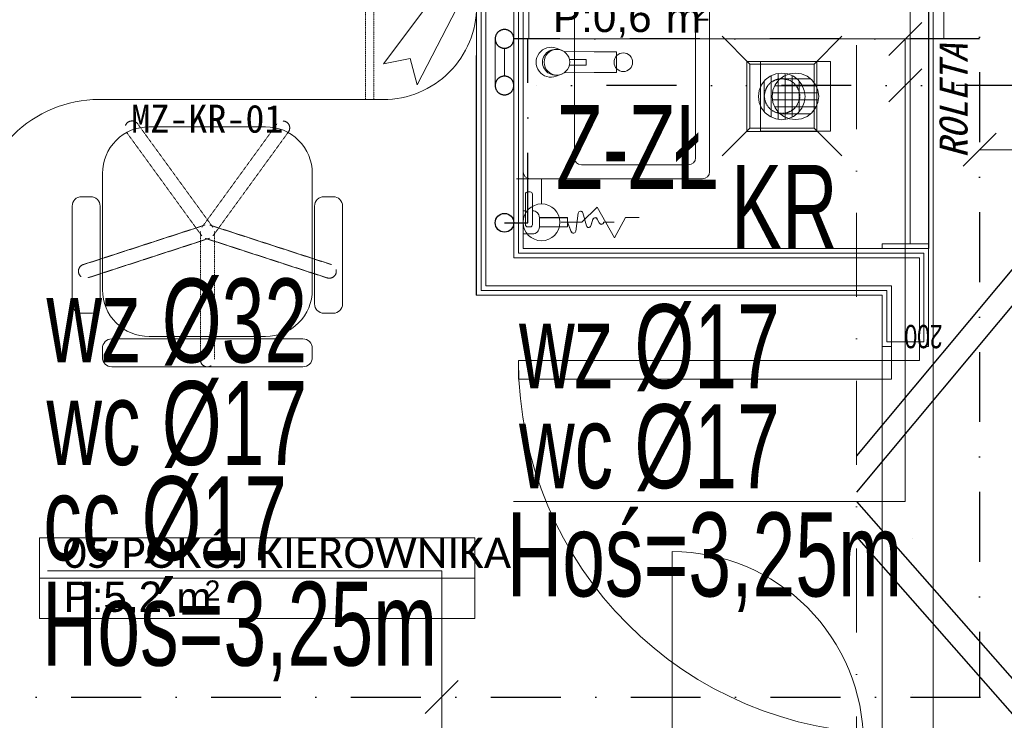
# Model space of a CAD drawing. Header units: centimetres. Extents: x -9388 to 91680, y -1419244 to 50347.
# Tile 69 of 183: x 40179 to 42291, y -709911 to -708408. Entities that reach past the tile are written whole.
import ezdxf
from ezdxf.enums import TextEntityAlignment as Align

# ---------------------------------------------------------------- set-up
doc = ezdxf.new("R2010")
doc.units = ezdxf.units.CM
for name, pattern in [('DGN Style 2', [53.396408, 32.037845, -21.358563]), ('DIVIDE2', [0.625, 0.25, -0.125, 0, -0.125, 0, -0.125]), ('HIDDEN2', [0.1875, 0.125, -0.0625]), ('KOPISTO BUDYNEK C 09.10.12-PW_WODA$0$DASHDOT', [1, 0.5, -0.25, 0, -0.25]), ('KOPISTO BUDYNEK C 09.10.12-PW_WODA$0$DIVIDE', [1.25, 0.5, -0.25, 0, -0.25, 0, -0.25]), ('Kropki i Kreski', [360, 180, -90, 0, -90])]:
    doc.linetypes.add(name, pattern=pattern)
for name, color, linetype in [('! Strefy Powierzchnie', 7, 'Continuous'), ('Drzwi ArchiCAD', 7, 'Continuous'), ('Osie', 7, 'Continuous'), ('Wnętrze - umeblowanie', 7, 'Continuous'), ('Ściany wewnętrzne', 7, 'Continuous')]:
    doc.layers.add(name, color=color, linetype=linetype)
for name, color, linetype, lineweight, true_color in [('! słupy stalowe_Nr_pióra__232', 7, 'Continuous', 13, 0x24a2ff), ('Q_Działka wody ciepłej', 6, 'KOPISTO BUDYNEK C 09.10.12-PW_WODA$0$DIVIDE', 30, 0xff00ff), ('Q_Działka wody zimnej', 4, 'KOPISTO BUDYNEK C 09.10.12-PW_WODA$0$DASHDOT', 30, 0x00ffff), ('Q_ks', 7, 'DIVIDE2', 30, 0x997301)]:
    doc.layers.add(name, color=color, linetype=linetype, lineweight=lineweight, true_color=true_color)
for name, color, linetype, lineweight in [('Drzwi ArchiCAD_Nr_pióra__1', 7, 'Continuous', 13), ('Drzwi ArchiCAD_Nr_pióra__23', 7, 'Continuous', 15), ('Drzwi ArchiCAD_Nr_pióra__3', 7, 'Continuous', 13), ('Drzwi ArchiCAD_Nr_pióra__41', 7, 'Continuous', 15), ('Metryczki pomieszczeń ArchiCADa_Nr_pióra__6', 7, 'Continuous', 13), ('Osie_Nr_pióra__1', 7, 'Continuous', 13), ('Osie_Nr_pióra__4', 7, 'Continuous', 13), ('Q_opisy_średnice_woda', 3, 'Continuous', 9), ('Q_podkład', 8, 'Continuous', 9), ('Q_strzałki', 3, 'Continuous', 13), ('Q_w_armatura', 71, 'Continuous', 13), ('Q_w_opis_urządzenia', 83, 'Continuous', 13), ('Q_wys prowadzenia instalacji', 6, 'Continuous', 13), ('Strefy_Nr_pióra__101', 7, 'Continuous', 5), ('Strefy_Nr_pióra__7', 7, 'Continuous', 13), ('Wnętrze - umeblowanie_Nr_pióra__1', 7, 'Continuous', 13), ('Wnętrze - umeblowanie_Nr_pióra__101', 7, 'Continuous', 5), ('Wnętrze - umeblowanie_Nr_pióra__6', 7, 'Continuous', 13), ('Ściany wewnętrzne_Nr_pióra__1', 7, 'Continuous', 13), ('Ściany wewnętrzne_Nr_pióra__41', 7, 'Continuous', 15)]:
    doc.layers.add(name, color=color, linetype=linetype, lineweight=lineweight)
doc.layers.add('Q_uwagi', color=7, linetype='Continuous', lineweight=30, true_color=0xff0101, plot=False)
doc.styles.add('Arial Narrow_____', font='ARIALN.TTF', dxfattribs={"width": 0.8})
doc.styles.add('GENERATED_STYLE_1', font='calibri.ttf')
doc.styles.add('GENERATED_STYLE_2', font='arial.ttf')
doc.styles.add('GENERATED_STYLE_3', font='calibri.ttf')
doc.styles.add('GENERATED_STYLE_5', font='msgothic.ttc')

# ---------------------------------------------------------------- blocks, each defined once
blk = doc.blocks.new('POKÓJ KIEROWNIKA_05_5', base_point=(38985.6, -710490.3))
at = {"layer": 'Metryczki pomieszczeń ArchiCADa_Nr_pióra__6', "linetype": 'Continuous'}
for p, q in [((38528, -710396.3), (38545.5, -710311.4)), ((38545.5, -710311.4), (39460.7, -710499.4)), ((38510.6, -710481.2), (38528, -710396.3)), ((39443.2, -710584.3), (38528, -710396.3)), ((38528, -710396.3), (39443.2, -710584.3)), ((39425.8, -710669.2), (38510.6, -710481.2)), ((39460.7, -710499.4), (39443.2, -710584.3)), ((39443.2, -710584.3), (39425.8, -710669.2))]:
    blk.add_line(p, q, dxfattribs=at)
at = {"layer": 'Metryczki pomieszczeń ArchiCADa_Nr_pióra__6'}
for tag, height, style, p in [('ROOM_NAME', 65, 'GENERATED_STYLE_1', (38594.5, -710321.1)), ('ROOM_AREA', 65, 'GENERATED_STYLE_2', (38577, -710413.7)), ('DUMMY_385', 65, 'GENERATED_STYLE_2', (38789.3, -710459)), ('DUMMY_386', 43.3, 'GENERATED_STYLE_2', (38874.2, -710472.3))]:
    blk.add_attdef(tag, text='', height=height, rotation=348.3916, dxfattribs=dict(at, style=style)).set_placement(p, align=Align.TOP_LEFT)
blk = doc.blocks.new('POM. PORZĄDKOWE_06_16', base_point=(40243, -709478.6))
at = {"layer": 'Metryczki pomieszczeń ArchiCADa_Nr_pióra__6', "linetype": 'Continuous'}
for p, q in [((39806.9, -709389), (39824.3, -709304.1)), ((39824.3, -709304.1), (40696.5, -709483.3)), ((39789.5, -709473.9), (39806.9, -709389)), ((40679.1, -709568.2), (39806.9, -709389)), ((39806.9, -709389), (40679.1, -709568.2)), ((40661.7, -709653.1), (39789.5, -709473.9)), ((40696.5, -709483.3), (40679.1, -709568.2)), ((40679.1, -709568.2), (40661.7, -709653.1))]:
    blk.add_line(p, q, dxfattribs=at)
at = {"layer": 'Metryczki pomieszczeń ArchiCADa_Nr_pióra__6'}
for tag, height, style, p in [('ROOM_NAME', 65, 'GENERATED_STYLE_1', (39873.3, -709321.1)), ('ROOM_AREA', 65, 'GENERATED_STYLE_2', (39855.9, -709406.4)), ('DUMMY_385', 65, 'GENERATED_STYLE_2', (40068.1, -709451.7)), ('DUMMY_386', 43.3, 'GENERATED_STYLE_2', (40153, -709465))]:
    blk.add_attdef(tag, text='', height=height, rotation=348.3916, dxfattribs=dict(at, style=style)).set_placement(p, align=Align.TOP_LEFT)
blk = doc.blocks.new('Umywalka 19_2')
at = {"layer": 'Wnętrze - umeblowanie_Nr_pióra__101', "color": 8, "linetype": 'Continuous'}
for p, q in [((-235, 0), (235, 0)), ((-250, -385), (-250, -15)), ((250, -15), (250, -385)), ((-29.9, -71.2), (-25.7, -82.2)), ((25.7, -82.2), (29.9, -71.2)), ((-22.7, -88), (-22, -152.5)), ((-6, -135), (-6, -99.3)), ((6, -135), (6, -99.3)), ((22, -152.5), (22.7, -88)), ((-220, -355), (-220, -125)), ((-205, -110), (205, -110)), ((220, -125), (220, -355)), ((-6, -135), (6, -135)), ((-22, -152.5), (-22, -200)), ((22, -200), (22, -152.5)), ((-22, -200), (22, -200)), ((205, -370), (-205, -370)), ((235, -400), (-235, -400))]:
    blk.add_line(p, q, dxfattribs=at)
for centre, radius in [((0, -72.5), 27.5), ((0, -215), 20)]:
    blk.add_circle(centre, radius, dxfattribs=at)
for centre, radius, start, end in [((-235, -15), 15, 90, 180), ((235, -15), 15, 0, 90), ((0, -59.8), 32, 339.1675, 200.8325), ((0, -69.1), 27.5, 356.3287, 183.6713), ((0, -72.5), 27.5, 200.8325, 214.3749), ((0, -72.5), 27.5, 325.6251, 339.1675), ((-205, -125), 15, 90, 180), ((205, -125), 15, 0, 90), ((-205, -355), 15, 180, 270), ((205, -355), 15, 270, 0), ((-235, -385), 15, 180, 270), ((235, -385), 15, 270, 0)]:
    blk.add_arc(centre, radius, start, end, dxfattribs=at)
blk = doc.blocks.new('Ściana_12', base_point=(40571.7, -709431))
at = {"layer": 'Drzwi ArchiCAD_Nr_pióra__1', "color": 8, "linetype": 'Continuous'}
for p, q in [((40571.8, -709430.7), (40581.6, -709432.7)), ((40581.6, -709432.7), (40591.4, -709434.8)), ((40650.2, -709446.8), (40660, -709448.8)), ((40660, -709448.8), (40669.7, -709450.9)), ((40441, -710067.4), (40450.8, -710069.5)), ((40450.8, -710069.5), (40460.6, -710071.5)), ((40519.4, -710083.5), (40529.2, -710085.6)), ((40529.2, -710085.6), (40539, -710087.6))]:
    blk.add_line(p, q, dxfattribs=at)
at = {"layer": 'Drzwi ArchiCAD_Nr_pióra__23', "color": 8, "linetype": 'Continuous'}
for p, q in [((40571.8, -709430.7), (40569.8, -709440.5)), ((40669.7, -709450.9), (40571.8, -709430.7)), ((40569.8, -709440.5), (40667.7, -709460.7)), ((40667.7, -709460.7), (40669.7, -709450.9)), ((40443, -710057.6), (40441, -710067.4)), ((40441, -710067.4), (40539, -710087.6)), ((40541, -710077.8), (40443, -710057.6)), ((40539, -710087.6), (40541, -710077.8))]:
    blk.add_line(p, q, dxfattribs=at)
at = {"layer": 'Drzwi ArchiCAD_Nr_pióra__3', "color": 8, "linetype": 'Continuous'}
for p, q in [((40628.6, -709452.6), (40501.8, -710069.7)), ((40667.7, -709460.7), (40628.6, -709452.6)), ((40541, -710077.8), (40667.7, -709460.7)), ((40501.8, -710069.7), (40541, -710077.8))]:
    blk.add_line(p, q, dxfattribs=at)
at = {"layer": 'Drzwi ArchiCAD_Nr_pióra__41', "color": 8, "linetype": 'Continuous'}
for p, q in [((40591.4, -709434.8), (40650.2, -709446.8)), ((40460.6, -710071.5), (40519.4, -710083.5))]:
    blk.add_line(p, q, dxfattribs=at)
at = {"layer": 'Ściany wewnętrzne_Nr_pióra__1', "color": 8, "linetype": 'Continuous'}
for p, q in [((40571.8, -709430.7), (40581.6, -709432.7)), ((40581.6, -709432.7), (40591.4, -709434.8)), ((40650.2, -709446.8), (40660, -709448.8)), ((40660, -709448.8), (40669.7, -709450.9)), ((40441, -710067.4), (40450.8, -710069.5)), ((40450.8, -710069.5), (40460.6, -710071.5)), ((40519.4, -710083.5), (40529.2, -710085.6)), ((40529.2, -710085.6), (40539, -710087.6))]:
    blk.add_line(p, q, dxfattribs=at)
at = {"layer": 'Ściany wewnętrzne_Nr_pióra__41', "color": 8, "linetype": 'Continuous'}
for p, q in [((40591.4, -709434.8), (40650.2, -709446.8)), ((40460.6, -710071.5), (40519.4, -710083.5))]:
    blk.add_line(p, q, dxfattribs=at)
blk = doc.blocks.new('Standardowy znacznik siatki_6')
at = {"layer": 'Osie_Nr_pióra__4', "linetype": 'Kropki i Kreski'}
blk.add_line((1000, 0), (12138.2, 0), dxfattribs=at)
at = {"layer": 'Osie_Nr_pióra__1', "style": 'GENERATED_STYLE_3'}
for tag, p in [('AC_MarkerText_1_0', (-125, 4.9)), ('AC_MarkerText_1_1', (13263.2, 4.9))]:
    blk.add_attdef(tag, text='', height=100, rotation=270, dxfattribs=at).set_placement(p, align=Align.MIDDLE_CENTER)
blk = doc.blocks.new('Drzwi 19_9')
at = {"layer": 'Drzwi ArchiCAD_Nr_pióra__23', "color": 8, "linetype": 'Continuous'}
for p, q in [((-400, 0), (-440, 0)), ((-440, 0), (-440, -60)), ((-400, -60), (-400, 0)), ((440, 0), (400, 0)), ((400, 0), (400, -60)), ((440, -60), (440, 0)), ((-440, -60), (-400, -60)), ((400, -60), (440, -60))]:
    blk.add_line(p, q, dxfattribs=at)
at = {"layer": 'Drzwi ArchiCAD_Nr_pióra__3', "color": 8, "linetype": 'Continuous'}
for p, q in [((360, 0), (360, 800)), ((360, 800), (400, 800)), ((400, 800), (400, 0)), ((400, 0), (360, 0))]:
    blk.add_line(p, q, dxfattribs=at)
blk.add_arc((400, 0), 800, 90, 180, dxfattribs=at)
at = {"layer": 'Drzwi ArchiCAD_Nr_pióra__41', "color": 8, "linetype": 'Continuous'}
for p, q in [((-440, -60), (-440, 0)), ((440, -60), (440, 0))]:
    blk.add_line(p, q, dxfattribs=at)
blk = doc.blocks.new('PAB.01_RZUT PRZYZIEMIA')
at = {"layer": '! Strefy Powierzchnie', "color": 8, "linetype": 'Continuous', "lineweight": 0, "flags": 128}
for points in [[(42139, -704614.2), (42139, -710390.3), (43599, -710390.3), (43599, -708777.6), (43504, -708777.6), (43504, -708187.3), (43504, -706869.3), (43504, -706759.3), (45374, -706759.3), (45374, -704614.2)], [(39509, -707968.4), (39509, -710400.3), (42029, -710400.3), (42029, -708999.7), (41158.5, -708999.3), (41159, -707969.2)], [(42129, -708899.3), (42129, -708249.3), (41259, -708249.3), (41259, -708899.3)]]:
    blk.add_lwpolyline(points, close=True, dxfattribs=at)
at = {"layer": '! słupy stalowe_Nr_pióra__232', "color": 8, "linetype": 'Continuous'}
for p, q in [((42094, -709520.5), (42094.1, -709520.5)), ((42094, -709856.7), (42094.1, -709856.7))]:
    blk.add_line(p, q, dxfattribs=at)
at = {"layer": 'Strefy_Nr_pióra__101', "color": 8, "linetype": 'Continuous'}
for p, q in [((41768.2, -708647.5), (41768.2, -708497.5)), ((41768.2, -708497.5), (41918.2, -708497.5)), ((41918.2, -708497.5), (41918.2, -708647.5)), ((41830.3, -708524.2), (41818.2, -708529.2)), ((41843.2, -708522.5), (41830.3, -708524.2)), ((41856.1, -708524.2), (41843.2, -708522.5)), ((41868.2, -708529.2), (41856.1, -708524.2)), ((41807.8, -708537.1), (41799.9, -708547.5)), ((41818.2, -708529.2), (41807.8, -708537.1)), ((41875.8, -708535), (41810.6, -708535)), ((41878.5, -708537.1), (41868.2, -708529.2)), ((41886.5, -708547.5), (41878.5, -708537.1)), ((41794.9, -708559.5), (41793.2, -708572.5)), ((41892.2, -708565), (41794.2, -708565)), ((41799.9, -708547.5), (41794.9, -708559.5)), ((41798.9, -708550), (41887.5, -708550)), ((41891.5, -708559.5), (41886.5, -708547.5)), ((41893.2, -708572.5), (41891.5, -708559.5)), ((41793.2, -708572.5), (41794.9, -708585.4)), ((41794.2, -708580), (41892.2, -708580)), ((41794.9, -708585.4), (41799.9, -708597.5)), ((41886.5, -708597.5), (41891.5, -708585.4)), ((41891.5, -708585.4), (41893.2, -708572.5)), ((41887.5, -708595), (41798.9, -708595)), ((41799.9, -708597.5), (41807.8, -708607.8)), ((41807.8, -708607.8), (41818.2, -708615.8)), ((41810.6, -708610), (41875.8, -708610)), ((41868.2, -708615.8), (41878.5, -708607.8)), ((41878.5, -708607.8), (41886.5, -708597.5)), ((41818.2, -708615.8), (41830.3, -708620.8)), ((41830.3, -708620.8), (41843.2, -708622.5)), ((41843.2, -708622.5), (41856.1, -708620.8)), ((41856.1, -708620.8), (41868.2, -708615.8)), ((41918.2, -708647.5), (41768.2, -708647.5))]:
    blk.add_line(p, q, dxfattribs=at)
at = {"layer": 'Wnętrze - umeblowanie_Nr_pióra__1', "color": 8, "linetype": 'Continuous'}
for p, q in [((41888.8, -708497.7), (41738.8, -708497.7)), ((41738.8, -708497.7), (41738.8, -708647.7)), ((41888.8, -708647.7), (41888.8, -708497.7)), ((41788.8, -708529.4), (41800.8, -708524.4)), ((41800.8, -708524.4), (41813.8, -708522.7)), ((41806.3, -708621.8), (41806.3, -708523.7)), ((41813.8, -708522.7), (41826.7, -708524.4)), ((41821.3, -708523.7), (41821.3, -708621.8)), ((41826.7, -708524.4), (41838.8, -708529.4)), ((41770.5, -708547.7), (41778.4, -708537.4)), ((41776.3, -708605.3), (41776.3, -708540.2)), ((41778.4, -708537.4), (41788.8, -708529.4)), ((41791.3, -708528.4), (41791.3, -708617.1)), ((41836.3, -708617.1), (41836.3, -708528.4)), ((41838.8, -708529.4), (41849.1, -708537.4)), ((41849.1, -708537.4), (41857.1, -708547.7)), ((41851.3, -708540.2), (41851.3, -708605.3)), ((41763.8, -708572.7), (41765.5, -708559.8)), ((41765.5, -708559.8), (41770.5, -708547.7)), ((41857.1, -708547.7), (41862.1, -708559.8)), ((41862.1, -708559.8), (41863.8, -708572.7)), ((41765.5, -708585.7), (41763.8, -708572.7)), ((41770.5, -708597.7), (41765.5, -708585.7)), ((41862.1, -708585.7), (41857.1, -708597.7)), ((41863.8, -708572.7), (41862.1, -708585.7)), ((41778.4, -708608.1), (41770.5, -708597.7)), ((41788.8, -708616), (41778.4, -708608.1)), ((41849.1, -708608.1), (41838.8, -708616)), ((41857.1, -708597.7), (41849.1, -708608.1)), ((41800.8, -708621), (41788.8, -708616)), ((41813.8, -708622.7), (41800.8, -708621)), ((41826.7, -708621), (41813.8, -708622.7)), ((41838.8, -708616), (41826.7, -708621)), ((41738.8, -708647.7), (41888.8, -708647.7))]:
    blk.add_line(p, q, dxfattribs=at)
at = {"layer": 'Wnętrze - umeblowanie_Nr_pióra__101', "color": 8, "linetype": 'HIDDEN2'}
for p, q in [((40921, -708579.3), (40921, -707969.3)), ((40939, -708579.3), (40939, -707969.3)), ((40432.1, -708631.5), (40593.8, -708854)), ((40731.1, -708631.5), (40569.5, -708854)), ((40407.9, -708649.1), (40569.5, -708871.6)), ((40755.4, -708649.1), (40593.8, -708871.6)), ((40315.5, -708933.5), (40577, -708848.5)), ((40566.6, -709137.8), (40566.6, -708862.8)), ((40847.8, -708933.5), (40586.3, -708848.5)), ((40596.6, -709137.8), (40596.6, -708862.8)), ((40324.7, -708962), (40586.3, -708877)), ((40838.5, -708962), (40577, -708877))]:
    blk.add_line(p, q, dxfattribs=at)
at = {"layer": 'Wnętrze - umeblowanie_Nr_pióra__101', "color": 8, "linetype": 'Continuous'}
for p, q in [((40356.6, -708887.8), (40356.6, -708937.8)), ((40356.6, -708887.8), (40356.6, -708937.8)), ((40806.6, -708887.8), (40806.6, -708937.8)), ((40806.6, -708887.8), (40806.6, -708937.8))]:
    blk.add_line(p, q, dxfattribs=at)
at = {"layer": 'Wnętrze - umeblowanie_Nr_pióra__101', "color": 8, "linetype": 'Continuous', "flags": 128}
for points in [[(40089, -708839.3), (40089, -708929.3, -0.414214), (39989, -709029.3), (39609, -709029.3, -0.414214), (39509, -708929.3), (39509, -707969.3), (41159, -707969.3), (41159, -708379.3, -0.414214), (40959, -708579.3), (40349, -708579.3, 0.414214)], [(40706.6, -708637.8, -0.414214), (40806.6, -708737.8), (40806.6, -708987.8, -0.414214), (40706.6, -709087.8), (40456.6, -709087.8, -0.414214), (40356.6, -708987.8), (40356.6, -708737.8, -0.414214), (40456.6, -708637.8)], [(40706.6, -708637.8, -0.414214), (40806.6, -708737.8), (40806.6, -708987.8, -0.414214), (40706.6, -709087.8), (40456.6, -709087.8, -0.414214), (40356.6, -708987.8), (40356.6, -708737.8, -0.414214), (40456.6, -708637.8)], [(41274, -708852.8), (41269, -708852.8, -0.414214), (41264, -708847.8), (41264, -708782.4, -0.414214), (41269, -708777.4), (41274, -708777.4, -0.414214), (41279, -708782.4), (41279, -708847.8, -0.414214)], [(40331.6, -708787.8), (40311.6, -708787.8, 0.414214), (40291.6, -708807.8), (40291.6, -709017.8, 0.414214), (40311.6, -709037.8), (40331.6, -709037.8, 0.414214), (40351.6, -709017.8), (40351.6, -708807.8, 0.414214)], [(40871.6, -709017.8), (40871.6, -708807.8, 0.414214), (40851.6, -708787.8), (40831.6, -708787.8, 0.414214), (40811.6, -708807.8), (40811.6, -709017.8, 0.414214), (40831.6, -709037.8), (40851.6, -709037.8, 0.414214)], [(40376.6, -709152.8), (40786.6, -709152.8, 0.414214), (40806.6, -709132.8), (40806.6, -709112.8, 0.414214), (40786.6, -709092.8), (40376.6, -709092.8, 0.414214), (40356.6, -709112.8), (40356.6, -709132.8, 0.414214)]]:
    blk.add_lwpolyline(points, format="xyb", close=True, dxfattribs=at)
for points in [[(41279, -708817.8, -0.414214), (41294, -708832.8), (41294, -708852.8, -0.414214), (41279, -708867.8), (41259, -708867.8), (41259, -708817.8), (41264, -708817.8)], [(41354, -708842.6), (41362.3, -708862.7, 0.763382), (41371.9, -708861.5), (41377.3, -708823.1, -0.812896), (41387.1, -708822.5), (41394.7, -708850, 0.742851), (41404.3, -708850.2), (41408.9, -708836.1, -0.673417), (41418.1, -708835.5), (41422.4, -708844.1, 0.705472), (41431.7, -708843.1), (41431.8, -708842.6), (41454.5, -708842.6)], [(41579, -709959.3), (41579, -709549.3, -0.414214), (41989, -709959.3)]]:
    blk.add_lwpolyline(points, format="xyb", dxfattribs=at)
blk.add_lwpolyline([(41294, -708852.6), (41294, -708832.6), (41354, -708832.6), (41354, -708852.6)], close=True, dxfattribs=at)
at = {"layer": 'Wnętrze - umeblowanie_Nr_pióra__101', "color": 8, "linetype": 'DGN Style 2'}
for centre, start, end in [((40420, -708640.3), 36, 216), ((40743.3, -708640.3), 324, 144), ((40320.1, -708947.7), 108, 288), ((40843.2, -708947.7), 252, 72), ((40581.6, -709137.8), 180, 360)]:
    blk.add_arc(centre, 15, start, end, dxfattribs=at)
at = {"layer": 'Wnętrze - umeblowanie_Nr_pióra__6', "color": 8, "linetype": 'Continuous', "flags": 128}
blk.add_lwpolyline([(41274, -708852.8), (41269, -708852.8, -0.414214), (41264, -708847.8), (41264, -708782.4, -0.414214), (41269, -708777.4), (41274, -708777.4, -0.414214), (41279, -708782.4), (41279, -708847.8, -0.414214)], format="xyb", close=True, dxfattribs=at)
for points in [[(41279, -708817.8, -0.414214), (41294, -708832.8), (41294, -708852.8, -0.414214), (41279, -708867.8), (41259, -708867.8), (41259, -708817.8), (41264, -708817.8)], [(41354, -708842.8), (41362.3, -708862.9, 0.763382), (41371.9, -708861.7), (41377.3, -708823.4, -0.812896), (41387.1, -708822.7), (41394.7, -708850.2, 0.742851), (41404.3, -708850.4), (41408.9, -708836.4, -0.673417), (41418.1, -708835.7), (41422.4, -708844.4, 0.705472), (41431.7, -708843.3), (41431.8, -708842.8), (41454.5, -708842.8)]]:
    blk.add_lwpolyline(points, format="xyb", dxfattribs=at)
blk.add_lwpolyline([(41294, -708852.8), (41294, -708832.8), (41354, -708832.8), (41354, -708852.8)], close=True, dxfattribs=at)
at = {"layer": 'Ściany wewnętrzne_Nr_pióra__1', "color": 8, "linetype": 'Continuous'}
for p, q in [((41169, -707969.3), (41169, -708989.3)), ((41249, -708909.3), (41249, -708239.3)), ((42119, -708909.3), (41249, -708909.3)), ((42119, -709099.3), (42119, -708909.3)), ((41169, -708989.3), (42039, -708989.3)), ((42039, -708989.3), (42039, -709099.3)), ((42029, -709099.3), (42029, -709109.3)), ((42049, -709109.3), (42029, -709109.3)), ((42039, -709099.3), (42049, -709099.3)), ((42049, -709099.3), (42049, -709109.3)), ((42109, -709099.3), (42109, -709109.3)), ((42119, -709099.3), (42109, -709099.3)), ((42109, -709109.3), (42129, -709109.3)), ((42129, -709099.3), (42129, -709109.3))]:
    blk.add_line(p, q, dxfattribs=at)
at = {"layer": 'Ściany wewnętrzne_Nr_pióra__1', "color": 8, "linetype": 'Continuous', "flags": 128}
for points in [[(41159, -707969.3), (41159, -708999.3)], [(41259, -708899.3), (41259, -708249.3)], [(42129, -708899.3), (41259, -708899.3)], [(42129, -709099.3), (42129, -708899.3)], [(41159, -708999.3), (42029, -708999.3)], [(42029, -708999.3), (42029, -709099.3)]]:
    blk.add_lwpolyline(points, dxfattribs=at)
at = {"layer": 'Ściany wewnętrzne_Nr_pióra__41', "color": 8, "linetype": 'Continuous'}
for p, q in [((41179, -708229.3), (41179, -708979.3)), ((41239, -708919.3), (41239, -708229.3)), ((42109, -708919.3), (41239, -708919.3)), ((42109, -709099.3), (42109, -708919.3)), ((41179, -708979.3), (42049, -708979.3)), ((42049, -708979.3), (42049, -709099.3)), ((42109, -709099.3), (42049, -709099.3))]:
    blk.add_line(p, q, dxfattribs=at)
at = {"layer": '! Strefy Powierzchnie', "color": 8, "linetype": 'Continuous'}
ref = blk.add_blockref('POM. PORZĄDKOWE_06_16', (41716.6, -708362.3), dxfattribs=dict(at, rotation=11.60840108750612))
ref.add_attrib('ROOM_NAME', '06 POM. PORZĄDKOWE', dxfattribs={"layer": 'Metryczki pomieszczeń ArchiCADa_Nr_pióra__6', "color": 7, "height": 65, "rotation": 360, "style": 'GENERATED_STYLE_1'}).set_placement((41322.8, -708282.5), align=Align.TOP_LEFT)
ref.add_attrib('ROOM_AREA', 'P:0,6', dxfattribs={"layer": 'Metryczki pomieszczeń ArchiCADa_Nr_pióra__6', "color": 7, "height": 65, "rotation": 360, "style": 'GENERATED_STYLE_2'}).set_placement((41322.8, -708369.5), align=Align.TOP_LEFT)
ref.add_attrib('DUMMY_385', ' m', dxfattribs={"layer": 'Metryczki pomieszczeń ArchiCADa_Nr_pióra__6', "color": 7, "height": 65, "rotation": 360, "style": 'GENERATED_STYLE_2'}).set_placement((41539.8, -708371.2), align=Align.TOP_LEFT)
ref.add_attrib('DUMMY_386', '2', dxfattribs={"layer": 'Metryczki pomieszczeń ArchiCADa_Nr_pióra__6', "color": 7, "height": 43.3, "rotation": 360, "style": 'GENERATED_STYLE_2'}).set_placement((41625.7, -708367.1), align=Align.TOP_LEFT)
ref = blk.add_blockref('POKÓJ KIEROWNIKA_05_5', (40688.5, -709606.3), dxfattribs=dict(at, rotation=11.60840108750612))
ref.add_attrib('ROOM_NAME', '05 POKÓJ KIEROWNIKA', dxfattribs={"layer": 'Metryczki pomieszczeń ArchiCADa_Nr_pióra__6', "color": 7, "height": 65, "rotation": 360, "style": 'GENERATED_STYLE_1'}).set_placement((40271.3, -709519.3), align=Align.TOP_LEFT)
ref.add_attrib('ROOM_AREA', 'P:5,2', dxfattribs={"layer": 'Metryczki pomieszczeń ArchiCADa_Nr_pióra__6', "color": 7, "height": 65, "rotation": 360, "style": 'GENERATED_STYLE_2'}).set_placement((40272.8, -709613.5), align=Align.TOP_LEFT)
ref.add_attrib('DUMMY_385', ' m', dxfattribs={"layer": 'Metryczki pomieszczeń ArchiCADa_Nr_pióra__6', "color": 7, "height": 65, "rotation": 360, "style": 'GENERATED_STYLE_2'}).set_placement((40489.8, -709615.2), align=Align.TOP_LEFT)
ref.add_attrib('DUMMY_386', '2', dxfattribs={"layer": 'Metryczki pomieszczeń ArchiCADa_Nr_pióra__6', "color": 7, "height": 43.3, "rotation": 360, "style": 'GENERATED_STYLE_2'}).set_placement((40575.7, -709611.1), align=Align.TOP_LEFT)
at = {"layer": 'Drzwi ArchiCAD', "color": 8, "linetype": 'Continuous', "zscale": 1000, "rotation": 90.00011790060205}
blk.add_blockref('Drzwi 19_9', (42049, -709539.3), dxfattribs=at)
at = {"layer": 'Osie', "color": 8, "linetype": 'Continuous', "zscale": 1000, "rotation": 89.99999713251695}
blk.add_blockref('Standardowy znacznik siatki_6', (41974, -712523.4), dxfattribs=at)
at = {"layer": 'Wnętrze - umeblowanie', "color": 8, "linetype": 'Continuous', "lineweight": 5, "zscale": 1000, "rotation": 89.99999713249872}
blk.add_blockref('Umywalka 19_2', (41259, -708499.3), dxfattribs=at)
at = {"layer": 'Ściany wewnętrzne', "color": 8, "rotation": 11.60840108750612}
blk.add_blockref('Ściana_12', (42029, -708249.5), dxfattribs=at)
at = {"layer": 'Strefy_Nr_pióra__7', "color": 8, "linetype": 'Continuous', "insert": (42158.7, -709062.2), "char_height": 50, "attachment_point": 7, "rotation": 180, "style": 'GENERATED_STYLE_3'}
blk.add_mtext('\\A1;{\\W0.700000x;\\fArial|b0|i0|c238|p38;200}', dxfattribs=at)
blk.add_mtext('\\A1;{\\W0.700000x;\\fArial|b0|i0|c238|p38;200}', dxfattribs=at)
at = {"layer": 'Wnętrze - umeblowanie_Nr_pióra__1', "color": 8, "linetype": 'Continuous', "char_height": 60, "attachment_point": 2}
for s, insert, rotation, style in [('\\A1;{\\fMS Gothic|b0|i1|c238|p49;ROLETA}', (42152.4, -708582.4), 90, 'GENERATED_STYLE_5'), ('\\A1;{\\fMS Gothic|b0|i0|c238|p49;MZ-KR-01}', (40581.6, -708590.5), 360, 'GENERATED_STYLE_2')]:
    blk.add_mtext(s, dxfattribs=dict(at, insert=insert, rotation=rotation, style=style))
blk = doc.blocks.new('G$C9AF26E16')
at = {"layer": 'Q_ks', "linetype": 'Continuous', "lineweight": 13, "ltscale": 20}
for p, q in [((-0.00935, 0.00935), (-0.005, 0.005)), ((0.005, 0.005), (0.00935, 0.00935)), ((-0.00935, -0.00935), (-0.005, -0.005)), ((0.005, -0.005), (0.00935, -0.00935))]:
    blk.add_line(p, q, dxfattribs=at)
blk.add_3dface([(-0.005, 0.005), (0.005, 0.005), (0.005, -0.005), (-0.005, -0.005)], dxfattribs=at)
blk = doc.blocks.new('G$C08F26C9C')
at = {"layer": 'Q_Działka wody ciepłej', "ltscale": 0.5}
blk.add_circle((-0.05, 0), 0.02, dxfattribs=at)
at = {"layer": 'Q_Działka wody zimnej', "ltscale": 0.5}
blk.add_circle((0.05, 0), 0.02, dxfattribs=at)
at = {"layer": 'Q_uwagi', "lineweight": 0}
for p, q in [((-0.05, 0.02), (0.05, 0.02)), ((-0.03, 0), (0.03, 0)), ((-0.05, -0.02), (0.05, -0.02))]:
    blk.add_line(p, q, dxfattribs=at)
blk = doc.blocks.new('ZawCZ')
at = {"layer": 'Q_w_armatura'}
for p, q in [((158.8, -32.6), (195.8, 33.5)), ((195.8, 33.5), (219.8, -10.1)), ((81, 0), (126.2, 0)), ((126.2, 0), (158.8, -32.6)), ((219.8, -10.1), (249.2, -10.1)), ((39.5, -39.5), (39.5, -93.5)), ((39.5, -93.5), (-14.5, -93.5))]:
    blk.add_line(p, q, dxfattribs=at)
blk.add_circle((39.5, 0), 39.5, dxfattribs=at)
blk = doc.blocks.new('A$C674EB6B2')
at = {"layer": 'Q_uwagi', "linetype": 'Continuous'}
for p, q in [((-205.2, -6548.8), (-1049.8, -7560.8)), ((-207.2, -6629.3), (-1049.8, -7638.8)), ((-1049.8, -7659.2), (-255.7, -8561.6)), ((-1049.8, -7734.9), (-257.6, -8635.1))]:
    blk.add_line(p, q, dxfattribs=at)
blk = doc.blocks.new('*U457')
at = {"layer": 'Q_strzałki'}
for p, q in [((0.001006, 0.002669), (0.003962, 0.004863)), ((0.002566, 0.001456), (0.003962, 0.004863)), ((-0.001585, -0.000942), (0.001744, 0.002665)), ((0.001006, 0.002669), (0.002252, 0.002663)), ((0.002566, 0.001456), (0.002252, 0.002663)), ((-0.000293, -0.001945), (0.00238, 0.002171)), ((-0.001585, -0.000942), (-0.000473, -0.000843)), ((-0.000293, -0.001945), (-0.000473, -0.000843))]:
    blk.add_line(p, q, dxfattribs=at)

msp = doc.modelspace()

# ---------------------------------------------------------------- block references
at = {"layer": 'Q_podkład'}
msp.add_blockref('PAB.01_RZUT PRZYZIEMIA', (0, 0), dxfattribs=at)

# ---------------------------------------------------------------- next in the draw order: linework, layer by layer
at = {"layer": 'Q_Działka wody ciepłej', "ltscale": 300}
msp.add_line((42338.3, -708549.2), (41239, -708549.2), dxfattribs=at)
at = {"layer": 'Q_Działka wody zimnej', "ltscale": 300}
for p, q in [((42238.3, -704919.7), (42238.3, -709861.2)), ((42238.3, -708449.2), (41239, -708449.2)), ((41269, -708843.7), (41269, -708449.2)), ((41219, -708843.7), (41269, -708843.7)), ((39089, -709861.2), (46124, -709861.2))]:
    msp.add_line(p, q, dxfattribs=at)
at = {"layer": 'Q_Działka wody zimnej', "linetype": 'Continuous', "lineweight": 30, "ltscale": 50}
msp.add_circle((41219, -708843.7), 20, dxfattribs=at)
at = {"layer": 'Q_ks', "ltscale": 3}
msp.add_circle((41814.4, -708571.9), 37.5, dxfattribs=at)
at = {"layer": 'Q_opisy_średnice_woda'}
for p, q in [((42114.3, -708413.8), (42043.6, -708484.6)), ((42078.9, -708449), (42078.9, -709441.4)), ((42114.3, -708513.8), (42043.6, -708584.6)), ((42273.9, -708651.8), (42203.2, -708722.5)), ((42238.5, -708687.1), (43318.7, -708687.1)), ((41238.3, -709441.4), (42078.9, -709441.4)), ((40238.9, -709590.4), (41084.7, -709590.3)), ((41084.7, -709590.3), (41084.7, -710065.7)), ((41119.9, -709825.8), (41049.2, -709896.5))]:
    msp.add_line(p, q, dxfattribs=at)

# ---------------------------------------------------------------- next in the draw order: block references
at = {"layer": 'Q_Działka wody zimnej', "ltscale": 0.5, "xscale": -1000, "yscale": 1000, "zscale": 1000, "rotation": 269.9999999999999}
msp.add_blockref('G$C08F26C9C', (41219, -708499.2), dxfattribs=at)
at = {"layer": 'Q_ks', "ltscale": 3, "xscale": 13750, "yscale": 13750, "zscale": 13750, "rotation": 269.9999999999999}
msp.add_blockref('G$C9AF26E16', (41814.4, -708571.9), dxfattribs=at)
at = {"layer": 'Q_strzałki', "ltscale": 0.1, "extrusion": (0.000295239, -0.000134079, 1), "xscale": -51988.60958037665, "yscale": 51988.6095803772, "zscale": 50000.00000000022, "rotation": 290.0277641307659}
msp.add_blockref('*U457', (41049.3, -708453.5, 107.1), dxfattribs=at)
at = {"layer": 'Q_uwagi'}
msp.add_blockref('A$C674EB6B2', (43023.8, -701782.8), dxfattribs=at)
at = {"layer": 'Q_w_armatura', "xscale": -1, "rotation": 180}
msp.add_blockref('ZawCZ', (41259, -708842.8), dxfattribs=at)

# ---------------------------------------------------------------- next in the draw order: texts
at = {"layer": 'Q_opisy_średnice_woda', "style": 'Arial Narrow_____', "width": 0.8}
for s, p in [('wz Ø32', (40516.1, -709053.4)), ('wz Ø17', (41530, -709108.6)), ('wc Ø17', (40516.1, -709273.4)), ('wc Ø17', (41530, -709323.2)), ('cc Ø17', (40491.1, -709477.7))]:
    msp.add_text(s, height=180, dxfattribs=at).set_placement(p, align=Align.MIDDLE_CENTER)
at = {"layer": 'Q_w_opis_urządzenia', "style": 'Arial Narrow_____', "width": 0.8}
for s, p in [('Z-ZŁ', (41503.2, -708681.1)), ('KR', (41819.2, -708809.6))]:
    msp.add_text(s, height=180, dxfattribs=at).set_placement(p, align=Align.MIDDLE_CENTER)
at = {"layer": 'Q_wys prowadzenia instalacji', "style": 'Arial Narrow_____', "width": 0.8}
for p in [(41223.9, -709645.3), (40226.6, -709793.9)]:
    msp.add_text('Hoś=3,25m', height=180, dxfattribs=at).set_placement(p)

doc.saveas('drawing.dxf')
